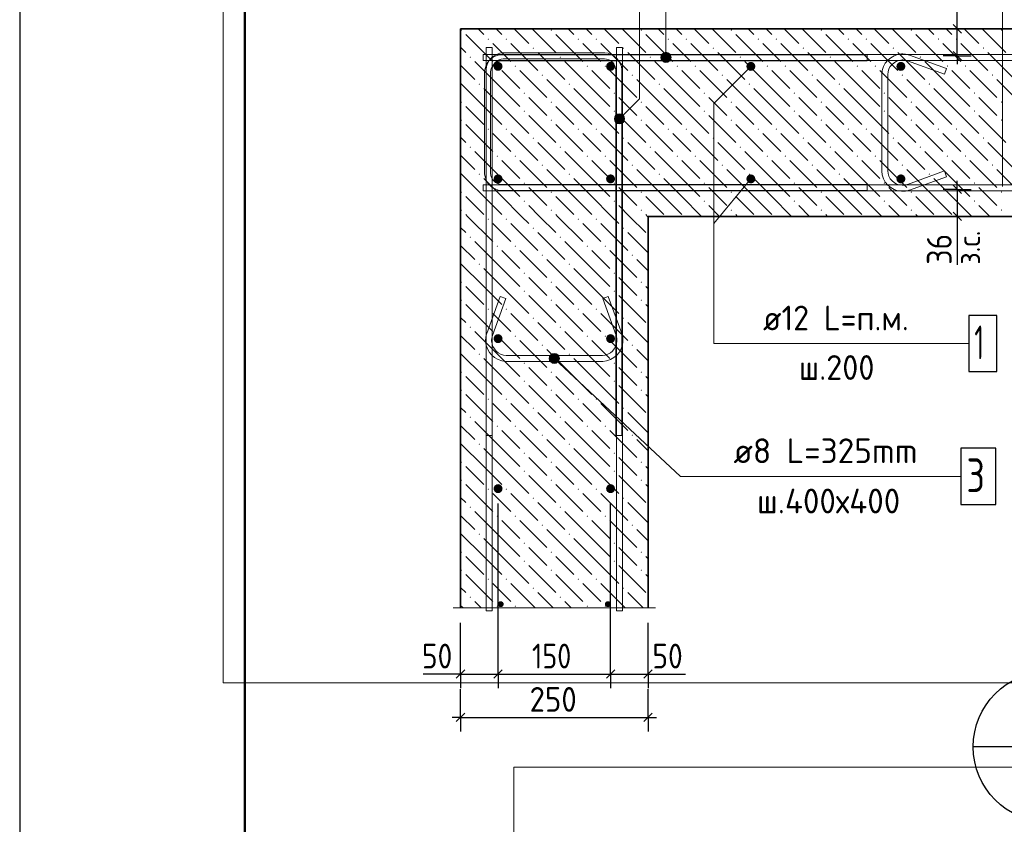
# Model space of a CAD drawing. Header units: millimetres. Extents: x 0 to 50412, y 0 to 35640.
# Tile 6 of 19: x 0 to 10500, y 22452 to 31034. Entities that reach past the tile are written whole.
import ezdxf

# ---------------------------------------------------------------- set-up
doc = ezdxf.new("R2010")
doc.units = ezdxf.units.MM
doc.linetypes.add('______2', pattern=[324, 240, -84])
for name, color, linetype, lineweight in [('Standard', 7, 'Continuous', 25), ('ЖБ Стена верхний уровень', 7, 'Continuous', 35), ('Позиционная метка линия выноска', 7, 'Continuous', 13), ('Текст_ общее', 7, 'Continuous', 25)]:
    doc.layers.add(name, color=color, linetype=linetype, lineweight=lineweight)
doc.layers.add('Размерная выноска', color=7, linetype='Continuous')
for name, color, linetype, true_color in [('Стена обрамление П-обр.', 7, 'Continuous', 0xa0a0a0), ('Стена фоновая арматура У1', 7, '______2', 0xa0a0a0), ('Стена фоновая арматура Х1', 7, '______2', 0xa0a0a0), ('Стена фоновая затяжка С-обр.', 7, '______2', 0xa0a0a0)]:
    doc.layers.add(name, color=color, linetype=linetype, true_color=true_color)
doc.styles.add('ISOCPEUR', font='txt')

msp = doc.modelspace()

# ---------------------------------------------------------------- hatches: boundary and pattern name
at = {"layer": 'ЖБ Стена верхний уровень', "linetype": 'Continuous', "lineweight": 18, "transparency": 33554687}
for points in [[(4702, 30923), (4709, 30930), (4717, 30923), (4709, 30915)], [(5662, 30923), (5669, 30930), (5677, 30923), (5669, 30915)], [(6622, 30923), (6629, 30930), (6637, 30923), (6629, 30915)], [(7582, 30923), (7589, 30930), (7597, 30923), (7589, 30915)], [(8542, 30923), (8549, 30930), (8557, 30923), (8549, 30915)], [(9502, 30923), (9509, 30930), (9517, 30923), (9509, 30915)], [(10462, 30923), (10469, 30930), (10477, 30923), (10469, 30915)], [(4990, 30827), (4997, 30834), (5005, 30827), (4997, 30819)], [(5182, 30827), (5189, 30834), (5197, 30827), (5189, 30819)], [(5950, 30827), (5957, 30834), (5965, 30827), (5957, 30819)], [(6142, 30827), (6149, 30834), (6157, 30827), (6149, 30819)], [(6910, 30827), (6917, 30834), (6925, 30827), (6917, 30819)], [(7102, 30827), (7109, 30834), (7117, 30827), (7109, 30819)], [(7870, 30827), (7877, 30834), (7885, 30827), (7877, 30819)], [(8062, 30827), (8069, 30834), (8077, 30827), (8069, 30819)], [(8830, 30827), (8837, 30834), (8845, 30827), (8837, 30819)], [(9022, 30827), (9029, 30834), (9037, 30827), (9029, 30819)], [(9790, 30827), (9797, 30834), (9805, 30827), (9797, 30819)], [(9982, 30827), (9989, 30834), (9997, 30827), (9989, 30819)], [(5470, 30731), (5477, 30738), (5485, 30731), (5477, 30723)], [(6430, 30731), (6437, 30738), (6445, 30731), (6437, 30723)], [(7390, 30731), (7397, 30738), (7405, 30731), (7397, 30723)], [(8350, 30731), (8357, 30738), (8365, 30731), (8357, 30723)], [(9310, 30731), (9317, 30738), (9325, 30731), (9317, 30723)], [(10270, 30731), (10277, 30738), (10285, 30731), (10277, 30723)], [(4798, 30635), (4805, 30642), (4813, 30635), (4805, 30627)], [(5758, 30635), (5765, 30642), (5773, 30635), (5765, 30627)], [(6718, 30635), (6725, 30642), (6733, 30635), (6725, 30627)], [(7678, 30635), (7685, 30642), (7693, 30635), (7685, 30627)], [(8638, 30635), (8645, 30642), (8653, 30635), (8645, 30627)], [(9598, 30635), (9605, 30642), (9613, 30635), (9605, 30627)], [(5086, 30539), (5093, 30546), (5101, 30539), (5093, 30531)], [(5278, 30539), (5285, 30546), (5293, 30539), (5285, 30531)], [(5566, 30443), (5573, 30450), (5581, 30443), (5573, 30435)], [(6046, 30539), (6053, 30546), (6061, 30539), (6053, 30531)], [(6238, 30539), (6245, 30546), (6253, 30539), (6245, 30531)], [(6526, 30443), (6533, 30450), (6541, 30443), (6533, 30435)], [(7006, 30539), (7013, 30546), (7021, 30539), (7013, 30531)], [(7198, 30539), (7205, 30546), (7213, 30539), (7205, 30531)], [(7486, 30443), (7493, 30450), (7501, 30443), (7493, 30435)], [(7966, 30539), (7973, 30546), (7981, 30539), (7973, 30531)], [(8158, 30539), (8165, 30546), (8173, 30539), (8165, 30531)], [(8446, 30443), (8453, 30450), (8461, 30443), (8453, 30435)], [(8926, 30539), (8933, 30546), (8941, 30539), (8933, 30531)], [(9118, 30539), (9125, 30546), (9133, 30539), (9125, 30531)], [(9406, 30443), (9413, 30450), (9421, 30443), (9413, 30435)], [(9886, 30539), (9893, 30546), (9901, 30539), (9893, 30531)], [(10078, 30539), (10085, 30546), (10093, 30539), (10085, 30531)], [(10366, 30443), (10373, 30450), (10381, 30443), (10373, 30435)], [(4894, 30347), (4901, 30354), (4909, 30347), (4901, 30339)], [(5854, 30347), (5861, 30354), (5869, 30347), (5861, 30339)], [(6814, 30347), (6821, 30354), (6829, 30347), (6821, 30339)], [(7774, 30347), (7781, 30354), (7789, 30347), (7781, 30339)], [(8734, 30347), (8741, 30354), (8749, 30347), (8741, 30339)], [(9694, 30347), (9701, 30354), (9709, 30347), (9701, 30339)], [(5374, 30251), (5381, 30258), (5389, 30251), (5381, 30243)], [(6334, 30251), (6341, 30258), (6349, 30251), (6341, 30243)], [(7294, 30251), (7301, 30258), (7309, 30251), (7301, 30243)], [(8254, 30251), (8261, 30258), (8269, 30251), (8261, 30243)], [(9214, 30251), (9221, 30258), (9229, 30251), (9221, 30243)], [(10174, 30251), (10181, 30258), (10189, 30251), (10181, 30243)], [(4702, 30155), (4709, 30162), (4717, 30155), (4709, 30147)], [(5662, 30155), (5669, 30162), (5677, 30155), (5669, 30147)], [(6622, 30155), (6629, 30162), (6637, 30155), (6629, 30147)], [(7582, 30155), (7589, 30162), (7597, 30155), (7589, 30147)], [(8542, 30155), (8549, 30162), (8557, 30155), (8549, 30147)], [(9502, 30155), (9509, 30162), (9517, 30155), (9509, 30147)], [(10462, 30155), (10469, 30162), (10477, 30155), (10469, 30147)], [(5374, 30059), (5381, 30066), (5389, 30059), (5381, 30051)], [(6334, 30059), (6341, 30066), (6349, 30059), (6341, 30051)], [(7294, 30059), (7301, 30066), (7309, 30059), (7301, 30051)], [(8254, 30059), (8261, 30066), (8269, 30059), (8261, 30051)], [(9214, 30059), (9221, 30066), (9229, 30059), (9221, 30051)], [(10174, 30059), (10181, 30066), (10189, 30059), (10181, 30051)], [(4702, 29963), (4709, 29970), (4717, 29963), (4709, 29955)], [(5662, 29963), (5669, 29970), (5677, 29963), (5669, 29955)], [(6622, 29963), (6629, 29970), (6637, 29963), (6629, 29955)], [(7582, 29963), (7589, 29970), (7597, 29963), (7589, 29955)], [(8542, 29963), (8549, 29970), (8557, 29963), (8549, 29955)], [(9502, 29963), (9509, 29970), (9517, 29963), (9509, 29955)], [(10462, 29963), (10469, 29970), (10477, 29963), (10469, 29955)], [(4990, 29867), (4997, 29874), (5005, 29867), (4997, 29859)], [(5182, 29867), (5189, 29874), (5197, 29867), (5189, 29859)], [(5950, 29867), (5957, 29874), (5965, 29867), (5957, 29859)], [(6142, 29867), (6149, 29874), (6157, 29867), (6149, 29859)], [(6910, 29867), (6917, 29874), (6925, 29867), (6917, 29859)], [(7102, 29867), (7109, 29874), (7117, 29867), (7109, 29859)], [(7870, 29867), (7877, 29874), (7885, 29867), (7877, 29859)], [(8062, 29867), (8069, 29874), (8077, 29867), (8069, 29859)], [(8830, 29867), (8837, 29874), (8845, 29867), (8837, 29859)], [(9022, 29867), (9029, 29874), (9037, 29867), (9029, 29859)], [(9790, 29867), (9797, 29874), (9805, 29867), (9797, 29859)], [(9982, 29867), (9989, 29874), (9997, 29867), (9989, 29859)], [(5470, 29771), (5477, 29778), (5485, 29771), (5477, 29763)], [(6430, 29771), (6437, 29778), (6445, 29771), (6437, 29763)], [(7390, 29771), (7397, 29778), (7405, 29771), (7397, 29763)], [(8350, 29771), (8357, 29778), (8365, 29771), (8357, 29763)], [(9310, 29771), (9317, 29778), (9325, 29771), (9317, 29763)], [(10270, 29771), (10277, 29778), (10285, 29771), (10277, 29763)], [(4798, 29675), (4805, 29682), (4813, 29675), (4805, 29667)], [(5758, 29675), (5765, 29682), (5773, 29675), (5765, 29667)], [(6718, 29675), (6725, 29682), (6733, 29675), (6725, 29667)], [(7678, 29675), (7685, 29682), (7693, 29675), (7685, 29667)], [(8638, 29675), (8645, 29682), (8653, 29675), (8645, 29667)], [(9598, 29675), (9605, 29682), (9613, 29675), (9605, 29667)], [(5086, 29579), (5093, 29586), (5101, 29579), (5093, 29571)], [(5278, 29579), (5285, 29586), (5293, 29579), (5285, 29571)], [(6046, 29579), (6053, 29586), (6061, 29579), (6053, 29571)], [(6238, 29579), (6245, 29586), (6253, 29579), (6245, 29571)], [(7006, 29579), (7013, 29586), (7021, 29579), (7013, 29571)], [(7198, 29579), (7205, 29586), (7213, 29579), (7205, 29571)], [(7966, 29579), (7973, 29586), (7981, 29579), (7973, 29571)], [(8158, 29579), (8165, 29586), (8173, 29579), (8165, 29571)], [(8926, 29579), (8933, 29586), (8941, 29579), (8933, 29571)], [(9118, 29579), (9125, 29586), (9133, 29579), (9125, 29571)], [(9886, 29579), (9893, 29586), (9901, 29579), (9893, 29571)], [(10078, 29579), (10085, 29586), (10093, 29579), (10085, 29571)], [(5566, 29483), (5573, 29490), (5581, 29483), (5573, 29475)], [(6526, 29483), (6533, 29490), (6541, 29483), (6533, 29475)], [(7486, 29483), (7493, 29490), (7501, 29483), (7493, 29475)], [(8446, 29483), (8453, 29490), (8461, 29483), (8453, 29475)], [(9406, 29483), (9413, 29490), (9421, 29483), (9413, 29475)], [(10366, 29483), (10373, 29490), (10381, 29483), (10373, 29475)], [(4894, 29387), (4901, 29394), (4909, 29387), (4901, 29379)], [(5374, 29291), (5381, 29298), (5389, 29291), (5381, 29283)], [(5854, 29387), (5861, 29394), (5869, 29387), (5861, 29379)], [(6334, 29291), (6341, 29298), (6349, 29291), (6341, 29283)], [(6814, 29387), (6821, 29394), (6829, 29387), (6821, 29379)], [(7294, 29291), (7301, 29298), (7309, 29291), (7301, 29283)], [(7774, 29387), (7781, 29394), (7789, 29387), (7781, 29379)], [(8254, 29291), (8261, 29298), (8269, 29291), (8261, 29283)], [(8734, 29387), (8741, 29394), (8749, 29387), (8741, 29379)], [(9214, 29291), (9221, 29298), (9229, 29291), (9221, 29283)], [(9694, 29387), (9701, 29394), (9709, 29387), (9701, 29379)], [(10174, 29291), (10181, 29298), (10189, 29291), (10181, 29283)], [(4702, 29195), (4709, 29202), (4717, 29195), (4709, 29187)], [(5662, 29195), (5669, 29202), (5677, 29195), (5669, 29187)], [(6622, 29195), (6629, 29202), (6637, 29195), (6629, 29187)], [(7582, 29195), (7589, 29202), (7597, 29195), (7589, 29187)], [(8542, 29195), (8549, 29202), (8557, 29195), (8549, 29187)], [(9502, 29195), (9509, 29202), (9517, 29195), (9509, 29187)], [(10462, 29195), (10469, 29202), (10477, 29195), (10469, 29187)], [(5374, 29099), (5381, 29106), (5389, 29099), (5381, 29091)], [(6334, 29099), (6341, 29106), (6349, 29099), (6341, 29091)], [(7294, 29099), (7301, 29106), (7309, 29099), (7301, 29091)], [(8254, 29099), (8261, 29106), (8269, 29099), (8261, 29091)], [(9214, 29099), (9221, 29106), (9229, 29099), (9221, 29091)], [(10174, 29099), (10181, 29106), (10189, 29099), (10181, 29091)], [(4702, 29003), (4709, 29010), (4717, 29003), (4709, 28995)], [(5662, 29003), (5669, 29010), (5677, 29003), (5669, 28995)], [(6622, 29003), (6629, 29010), (6637, 29003), (6629, 28995)], [(7582, 29003), (7589, 29010), (7597, 29003), (7589, 28995)], [(8542, 29003), (8549, 29010), (8557, 29003), (8549, 28995)], [(9502, 29003), (9509, 29010), (9517, 29003), (9509, 28995)], [(10462, 29003), (10469, 29010), (10477, 29003), (10469, 28995)], [(4990, 28907), (4997, 28914), (5005, 28907), (4997, 28899)], [(5182, 28907), (5189, 28914), (5197, 28907), (5189, 28899)], [(5950, 28907), (5957, 28914), (5965, 28907), (5957, 28899)], [(6142, 28907), (6149, 28914), (6157, 28907), (6149, 28899)], [(5470, 28811), (5477, 28818), (5485, 28811), (5477, 28803)], [(6430, 28811), (6437, 28818), (6445, 28811), (6437, 28803)], [(4798, 28715), (4805, 28722), (4813, 28715), (4805, 28707)], [(5758, 28715), (5765, 28722), (5773, 28715), (5765, 28707)], [(5086, 28619), (5093, 28626), (5101, 28619), (5093, 28611)], [(5278, 28619), (5285, 28626), (5293, 28619), (5285, 28611)], [(6046, 28619), (6053, 28626), (6061, 28619), (6053, 28611)], [(6238, 28619), (6245, 28626), (6253, 28619), (6245, 28611)], [(5566, 28523), (5573, 28530), (5581, 28523), (5573, 28515)], [(6526, 28523), (6533, 28530), (6541, 28523), (6533, 28515)], [(4894, 28427), (4901, 28434), (4909, 28427), (4901, 28419)], [(5854, 28427), (5861, 28434), (5869, 28427), (5861, 28419)], [(5374, 28331), (5381, 28338), (5389, 28331), (5381, 28323)], [(6334, 28331), (6341, 28338), (6349, 28331), (6341, 28323)], [(4702, 28235), (4709, 28242), (4717, 28235), (4709, 28227)], [(5374, 28139), (5381, 28146), (5389, 28139), (5381, 28131)], [(5662, 28235), (5669, 28242), (5677, 28235), (5669, 28227)], [(6334, 28139), (6341, 28146), (6349, 28139), (6341, 28131)], [(6622, 28235), (6629, 28242), (6637, 28235), (6629, 28227)], [(4702, 28043), (4709, 28050), (4717, 28043), (4709, 28035)], [(5662, 28043), (5669, 28050), (5677, 28043), (5669, 28035)], [(6622, 28043), (6629, 28050), (6637, 28043), (6629, 28035)], [(4990, 27947), (4997, 27954), (5005, 27947), (4997, 27939)], [(5182, 27947), (5189, 27954), (5197, 27947), (5189, 27939)], [(5950, 27947), (5957, 27954), (5965, 27947), (5957, 27939)], [(6142, 27947), (6149, 27954), (6157, 27947), (6149, 27939)], [(5470, 27851), (5477, 27858), (5485, 27851), (5477, 27843)], [(6430, 27851), (6437, 27858), (6445, 27851), (6437, 27843)], [(4798, 27755), (4805, 27762), (4813, 27755), (4805, 27747)], [(5758, 27755), (5765, 27762), (5773, 27755), (5765, 27747)], [(5086, 27659), (5093, 27666), (5101, 27659), (5093, 27651)], [(5278, 27659), (5285, 27666), (5293, 27659), (5285, 27651)], [(6046, 27659), (6053, 27666), (6061, 27659), (6053, 27651)], [(6238, 27659), (6245, 27666), (6253, 27659), (6245, 27651)], [(5566, 27563), (5573, 27570), (5581, 27563), (5573, 27555)], [(6526, 27563), (6533, 27570), (6541, 27563), (6533, 27555)], [(4894, 27467), (4901, 27474), (4909, 27467), (4901, 27459)], [(5854, 27467), (5861, 27474), (5869, 27467), (5861, 27459)], [(5374, 27371), (5381, 27378), (5389, 27371), (5381, 27363)], [(6334, 27371), (6341, 27378), (6349, 27371), (6341, 27363)], [(4702, 27275), (4709, 27282), (4717, 27275), (4709, 27267)], [(5662, 27275), (5669, 27282), (5677, 27275), (5669, 27267)], [(6622, 27275), (6629, 27282), (6637, 27275), (6629, 27267)], [(4702, 27083), (4709, 27090), (4717, 27083), (4709, 27075)], [(5374, 27179), (5381, 27186), (5389, 27179), (5381, 27171)], [(5662, 27083), (5669, 27090), (5677, 27083), (5669, 27075)], [(6334, 27179), (6341, 27186), (6349, 27179), (6341, 27171)], [(6622, 27083), (6629, 27090), (6637, 27083), (6629, 27075)], [(4990, 26987), (4997, 26994), (5005, 26987), (4997, 26979)], [(5182, 26987), (5189, 26994), (5197, 26987), (5189, 26979)], [(5950, 26987), (5957, 26994), (5965, 26987), (5957, 26979)], [(6142, 26987), (6149, 26994), (6157, 26987), (6149, 26979)], [(5470, 26891), (5477, 26898), (5485, 26891), (5477, 26883)], [(6430, 26891), (6437, 26898), (6445, 26891), (6437, 26883)], [(4798, 26795), (4805, 26802), (4813, 26795), (4805, 26787)], [(5758, 26795), (5765, 26802), (5773, 26795), (5765, 26787)], [(5086, 26699), (5093, 26706), (5101, 26699), (5093, 26691)], [(5278, 26699), (5285, 26706), (5293, 26699), (5285, 26691)], [(6046, 26699), (6053, 26706), (6061, 26699), (6053, 26691)], [(6238, 26699), (6245, 26706), (6253, 26699), (6245, 26691)], [(5566, 26603), (5573, 26610), (5581, 26603), (5573, 26595)], [(6526, 26603), (6533, 26610), (6541, 26603), (6533, 26595)], [(4894, 26507), (4901, 26514), (4909, 26507), (4901, 26499)], [(5854, 26507), (5861, 26514), (5869, 26507), (5861, 26499)], [(5374, 26411), (5381, 26418), (5389, 26411), (5381, 26403)], [(6334, 26411), (6341, 26418), (6349, 26411), (6341, 26403)], [(4702, 26315), (4709, 26322), (4717, 26315), (4709, 26307)], [(5662, 26315), (5669, 26322), (5677, 26315), (5669, 26307)], [(6622, 26315), (6629, 26322), (6637, 26315), (6629, 26307)], [(5374, 26219), (5381, 26226), (5389, 26219), (5381, 26211)], [(6334, 26219), (6341, 26226), (6349, 26219), (6341, 26211)], [(4702, 26123), (4709, 26130), (4717, 26123), (4709, 26115)], [(5662, 26123), (5669, 26130), (5677, 26123), (5669, 26115)], [(6622, 26123), (6629, 26130), (6637, 26123), (6629, 26115)], [(4990, 26027), (4997, 26034), (5005, 26027), (4997, 26019)], [(5182, 26027), (5189, 26034), (5197, 26027), (5189, 26019)], [(5470, 25931), (5477, 25938), (5485, 25931), (5477, 25923)], [(5950, 26027), (5957, 26034), (5965, 26027), (5957, 26019)], [(6142, 26027), (6149, 26034), (6157, 26027), (6149, 26019)], [(6430, 25931), (6437, 25938), (6445, 25931), (6437, 25923)], [(4798, 25835), (4805, 25842), (4813, 25835), (4805, 25827)], [(5758, 25835), (5765, 25842), (5773, 25835), (5765, 25827)], [(5086, 25739), (5093, 25746), (5101, 25739), (5093, 25731)], [(5278, 25739), (5285, 25746), (5293, 25739), (5285, 25731)], [(6046, 25739), (6053, 25746), (6061, 25739), (6053, 25731)], [(6238, 25739), (6245, 25746), (6253, 25739), (6245, 25731)], [(5566, 25643), (5573, 25650), (5581, 25643), (5573, 25635)], [(6526, 25643), (6533, 25650), (6541, 25643), (6533, 25635)], [(4894, 25547), (4901, 25554), (4909, 25547), (4901, 25539)], [(5854, 25547), (5861, 25554), (5869, 25547), (5861, 25539)], [(5374, 25451), (5381, 25458), (5389, 25451), (5381, 25443)], [(6334, 25451), (6341, 25458), (6349, 25451), (6341, 25443)], [(4702, 25355), (4709, 25362), (4717, 25355), (4709, 25347)], [(5662, 25355), (5669, 25362), (5677, 25355), (5669, 25347)], [(6622, 25355), (6629, 25362), (6637, 25355), (6629, 25347)], [(5374, 25259), (5381, 25266), (5389, 25259), (5381, 25251)], [(6334, 25259), (6341, 25266), (6349, 25259), (6341, 25251)], [(4702, 25163), (4709, 25170), (4717, 25163), (4709, 25155)], [(5662, 25163), (5669, 25170), (5677, 25163), (5669, 25155)], [(6622, 25163), (6629, 25170), (6637, 25163), (6629, 25155)], [(4990, 25067), (4997, 25074), (5005, 25067), (4997, 25059)], [(5182, 25067), (5189, 25074), (5197, 25067), (5189, 25059)], [(5950, 25067), (5957, 25074), (5965, 25067), (5957, 25059)], [(6142, 25067), (6149, 25074), (6157, 25067), (6149, 25059)], [(5470, 24971), (5477, 24978), (5485, 24971), (5477, 24963)], [(6430, 24971), (6437, 24978), (6445, 24971), (6437, 24963)], [(4798, 24875), (4805, 24882), (4813, 24875), (4805, 24867)], [(5086, 24779), (5093, 24786), (5101, 24779), (5093, 24771)], [(5278, 24779), (5285, 24786), (5293, 24779), (5285, 24771)], [(5758, 24875), (5765, 24882), (5773, 24875), (5765, 24867)], [(6046, 24779), (6053, 24786), (6061, 24779), (6053, 24771)], [(6238, 24779), (6245, 24786), (6253, 24779), (6245, 24771)]]:
    msp.add_hatch(color=7, dxfattribs=at).paths.add_polyline_path(points, flags=16)
at = {"layer": 'Позиционная метка линия выноска', "linetype": 'Continuous', "lineweight": 13, "transparency": 33554687}
for points in [[(6919, 30678), (6865, 30678), (6846, 30659)], [(6919, 30678), (6846, 30659), (6938, 30659)], [(6865, 30678), (6919, 30678), (6892, 30686)], [(6938, 30659), (6846, 30659), (6838, 30632)], [(6938, 30659), (6838, 30632), (6946, 30632)], [(6946, 30632), (6838, 30632), (6846, 30605)], [(6946, 30632), (6846, 30605), (6938, 30605)], [(6938, 30605), (6846, 30605), (6865, 30585)], [(6938, 30605), (6865, 30585), (6919, 30585)], [(6919, 30585), (6865, 30585), (6892, 30578)], [(6435, 29938), (6359, 30015), (6345, 29990)], [(6435, 29938), (6345, 29990), (6411, 29925)], [(6411, 29925), (6345, 29990), (6345, 29963)], [(6411, 29925), (6345, 29963), (6383, 29925)], [(6383, 29925), (6345, 29963), (6359, 29938)], [(6449, 29963), (6383, 30029), (6359, 30015)], [(6449, 29963), (6359, 30015), (6435, 29938)], [(6449, 29990), (6411, 30029), (6383, 30029)], [(6449, 29990), (6383, 30029), (6449, 29963)], [(6411, 30029), (6449, 29990), (6435, 30015)], [(5650, 27405), (5685, 27472), (5649, 27433)], [(5649, 27433), (5685, 27472), (5661, 27458)], [(5664, 27381), (5713, 27473), (5650, 27405)], [(5650, 27405), (5713, 27473), (5685, 27472)], [(5664, 27381), (5738, 27460), (5713, 27473)], [(5689, 27369), (5738, 27460), (5664, 27381)], [(5689, 27369), (5752, 27436), (5738, 27460)], [(5716, 27369), (5752, 27436), (5689, 27369)], [(5716, 27369), (5753, 27409), (5752, 27436)], [(5753, 27409), (5716, 27369), (5740, 27384)]]:
    msp.add_hatch(color=7, dxfattribs=at).paths.add_polyline_path(points)
at = {"layer": 'Стена фоновая арматура Х1', "linetype": 'Continuous', "lineweight": 18, "transparency": 33554687}
for points in [[(5149, 30536), (5145, 30554), (5135, 30570), (5119, 30580), (5101, 30584), (5083, 30580), (5067, 30570), (5057, 30554), (5053, 30536), (5057, 30517), (5067, 30502), (5083, 30491), (5101, 30488), (5119, 30491), (5135, 30502), (5145, 30517)], [(6349, 30536), (6345, 30554), (6335, 30570), (6319, 30580), (6301, 30584), (6283, 30580), (6267, 30570), (6257, 30554), (6253, 30536), (6257, 30517), (6267, 30502), (6283, 30491), (6301, 30488), (6319, 30491), (6335, 30502), (6345, 30517)], [(7845, 30536), (7841, 30554), (7831, 30570), (7815, 30580), (7797, 30584), (7779, 30580), (7763, 30570), (7753, 30554), (7749, 30536), (7753, 30517), (7763, 30502), (7779, 30491), (7797, 30488), (7815, 30491), (7831, 30502), (7841, 30517)], [(9445, 30536), (9441, 30554), (9431, 30570), (9415, 30580), (9397, 30584), (9379, 30580), (9363, 30570), (9353, 30554), (9349, 30536), (9353, 30517), (9363, 30502), (9379, 30491), (9397, 30488), (9415, 30491), (9431, 30502), (9441, 30517)], [(5149, 29336), (5145, 29354), (5135, 29370), (5119, 29380), (5101, 29384), (5083, 29380), (5067, 29370), (5057, 29354), (5053, 29336), (5057, 29317), (5067, 29302), (5083, 29291), (5101, 29288), (5119, 29291), (5135, 29302), (5145, 29317)], [(6349, 29336), (6345, 29354), (6335, 29370), (6319, 29380), (6301, 29384), (6283, 29380), (6267, 29370), (6257, 29354), (6253, 29336), (6257, 29317), (6267, 29302), (6283, 29291), (6301, 29288), (6319, 29291), (6335, 29302), (6345, 29317)], [(7845, 29336), (7841, 29354), (7831, 29370), (7815, 29380), (7797, 29384), (7779, 29380), (7763, 29370), (7753, 29354), (7749, 29336), (7753, 29317), (7763, 29302), (7779, 29291), (7797, 29288), (7815, 29291), (7831, 29302), (7841, 29317)], [(9445, 29336), (9441, 29354), (9431, 29370), (9415, 29380), (9397, 29384), (9379, 29380), (9363, 29370), (9353, 29354), (9349, 29336), (9353, 29317), (9363, 29302), (9379, 29291), (9397, 29288), (9415, 29291), (9431, 29302), (9441, 29317)], [(5149, 27632), (5145, 27650), (5135, 27666), (5119, 27676), (5101, 27680), (5083, 27676), (5067, 27666), (5057, 27650), (5053, 27632), (5057, 27613), (5067, 27598), (5083, 27587), (5101, 27584), (5119, 27587), (5135, 27598), (5145, 27613)], [(6349, 27632), (6345, 27650), (6335, 27666), (6319, 27676), (6301, 27680), (6283, 27676), (6267, 27666), (6257, 27650), (6253, 27632), (6257, 27613), (6267, 27598), (6283, 27587), (6301, 27584), (6319, 27587), (6335, 27598), (6345, 27613)], [(5149, 26032), (5145, 26050), (5135, 26066), (5119, 26076), (5101, 26080), (5083, 26076), (5067, 26066), (5057, 26050), (5053, 26032), (5057, 26013), (5067, 25998), (5083, 25987), (5101, 25984), (5119, 25987), (5135, 25998), (5145, 26013)], [(6349, 26032), (6345, 26050), (6335, 26066), (6319, 26076), (6301, 26080), (6283, 26076), (6267, 26066), (6257, 26050), (6253, 26032), (6257, 26013), (6267, 25998), (6283, 25987), (6301, 25984), (6319, 25987), (6335, 25998), (6345, 26013)]]:
    msp.add_hatch(color=7, dxfattribs=at).paths.add_polyline_path(points)
at = {"layer": 'Стена фоновая затяжка С-обр.', "linetype": 'Continuous', "lineweight": 13, "transparency": 33554687}
for points in [[(5161, 24800), (5159, 24812), (5152, 24822), (5142, 24829), (5129, 24832), (5117, 24829), (5107, 24822), (5100, 24812), (5097, 24800), (5100, 24787), (5107, 24777), (5117, 24770), (5129, 24768), (5142, 24770), (5152, 24777), (5159, 24787)], [(6305, 24800), (6302, 24812), (6295, 24822), (6285, 24829), (6273, 24832), (6260, 24829), (6250, 24822), (6243, 24812), (6241, 24800), (6243, 24787), (6250, 24777), (6260, 24770), (6273, 24768), (6285, 24770), (6295, 24777), (6302, 24787)]]:
    msp.add_hatch(color=7, dxfattribs=at).paths.add_polyline_path(points)

# ---------------------------------------------------------------- linework, layer by layer
at = {"layer": 'Standard', "color": 7, "linetype": 'Continuous', "lineweight": 25, "transparency": 33554687}
for p, q in [((2400, 35040), (2400, 1270)), ((10043, 30891), (9953, 30981)), ((10043, 30603), (9953, 30693)), ((9953, 29269), (10043, 29179)), ((9953, 28981), (10043, 28891)), ((4656, 24009), (4746, 24099)), ((5056, 24009), (5146, 24099)), ((6256, 24009), (6346, 24099)), ((6656, 24009), (6746, 24099)), ((4656, 23547), (4746, 23637)), ((6656, 23547), (6746, 23637))]:
    msp.add_line(p, q, dxfattribs=at)
at = {"layer": 'Standard', "color": 7, "linetype": 'Continuous', "lineweight": -3, "transparency": 33554687}
for p, q in [((9998, 30936), (9998, 31026)), ((9998, 30936), (9848, 30936)), ((9998, 30936), (10148, 30936)), ((9998, 30648), (9998, 30936)), ((9998, 30648), (9848, 30648)), ((9998, 30648), (10148, 30648)), ((9998, 30648), (9998, 30558)), ((9998, 29224), (9998, 29314)), ((9998, 29224), (9848, 29224)), ((9998, 29224), (10148, 29224)), ((9998, 29224), (9998, 28936)), ((9998, 28936), (9848, 28936)), ((9998, 28936), (10148, 28936)), ((9998, 28936), (9998, 28846)), ((4701, 24054), (4701, 24204)), ((5101, 24054), (5101, 24204)), ((6301, 24054), (6301, 24204)), ((6701, 24054), (6701, 24204)), ((4701, 24054), (4611, 24054)), ((4701, 24054), (4701, 23904)), ((4701, 24054), (5101, 24054)), ((5101, 24054), (5101, 23904)), ((5101, 24054), (6301, 24054)), ((6301, 24054), (6301, 23904)), ((6301, 24054), (6701, 24054)), ((6701, 24054), (6701, 23904)), ((6701, 24054), (6791, 24054)), ((4701, 23592), (4701, 23894)), ((6701, 23592), (6701, 23894)), ((4701, 23592), (4701, 23742)), ((6701, 23592), (6701, 23742)), ((4701, 23592), (4611, 23592)), ((4701, 23592), (4701, 23442)), ((4701, 23592), (6701, 23592)), ((6701, 23592), (6701, 23442)), ((6701, 23592), (6791, 23592))]:
    msp.add_line(p, q, dxfattribs=at)
at = {"layer": 'Standard', "color": 7, "linetype": 'Continuous', "lineweight": 25, "transparency": 33554687}
msp.add_lwpolyline([(0, 0), (50400, 0), (50400, 35640), (0, 35640), (0, 0)], close=True, dxfattribs=at)
at = {"layer": 'Standard', "color": 7, "linetype": 'Continuous', "lineweight": 50, "transparency": 33554687}
msp.add_lwpolyline([(2400, 35040), (49800, 35040), (49800, 600), (2400, 600), (2400, 35040)], close=True, dxfattribs=at)
at = {"layer": 'Standard', "color": 254, "linetype": 'Continuous', "lineweight": 18, "true_color": 0xc4c4ff, "transparency": 33554687}
for points in [[(2169, 23960), (12896, 23960), (12896, 33291), (2169, 33291), (2169, 23960)], [(5268, 11394), (15995, 11394), (15995, 23061), (5268, 23061), (5268, 11394)]]:
    msp.add_lwpolyline(points, dxfattribs=at)
at = {"layer": 'Standard', "color": 7, "linetype": 'Continuous', "lineweight": -3, "transparency": 33554687}
for points in [[(5101, 24054), (5101, 24074), (5101, 24074), (5101, 24074), (5101, 24074), (5101, 25082), (5101, 25082), (5101, 25872)], [(6301, 24054), (6301, 24074), (6301, 24074), (6301, 25872)], [(4701, 24054), (4701, 24074), (4701, 24074), (4701, 24074), (4701, 24074), (4701, 24600)], [(6701, 24054), (6701, 24074), (6701, 24074), (6701, 24600)]]:
    msp.add_lwpolyline(points, dxfattribs=at)
at = {"layer": 'ЖБ Стена верхний уровень', "color": 7, "linetype": 'Continuous', "lineweight": 35, "transparency": 33554687}
for p, q in [((4701, 30936), (4701, 28936)), ((12096, 30936), (4701, 30936)), ((4701, 28936), (4701, 24760)), ((6701, 24760), (6701, 28936)), ((6701, 28936), (12096, 28936))]:
    msp.add_line(p, q, dxfattribs=at)
at = {"layer": 'ЖБ Стена верхний уровень', "color": 9, "linetype": 'Continuous', "lineweight": 18, "true_color": 0xc7c7c7, "transparency": 33554687}
for p, q in [((4757, 30875), (5045, 30587)), ((4888, 30936), (4949, 30875)), ((5080, 30936), (5141, 30875)), ((5272, 30936), (5429, 30779)), ((5464, 30936), (5717, 30683)), ((5717, 30875), (6005, 30587)), ((5848, 30936), (5909, 30875)), ((6040, 30936), (6101, 30875)), ((6232, 30936), (6389, 30779)), ((6424, 30936), (6677, 30683)), ((6677, 30875), (6965, 30587)), ((6808, 30936), (6869, 30875)), ((7000, 30936), (7061, 30875)), ((7192, 30936), (7349, 30779)), ((7384, 30936), (7637, 30683)), ((7637, 30875), (7925, 30587)), ((7768, 30936), (7829, 30875)), ((7960, 30936), (8021, 30875)), ((8152, 30936), (8309, 30779)), ((8344, 30936), (8597, 30683)), ((8597, 30875), (8885, 30587)), ((8728, 30936), (8789, 30875)), ((8920, 30936), (8981, 30875)), ((9112, 30936), (9269, 30779)), ((9304, 30936), (9557, 30683)), ((9557, 30875), (9845, 30587)), ((9688, 30936), (9749, 30875)), ((9880, 30936), (9941, 30875)), ((10072, 30936), (10229, 30779)), ((10264, 30936), (10517, 30683)), ((5141, 30683), (5045, 30779)), ((5237, 30779), (5525, 30491)), ((6101, 30683), (6005, 30779)), ((6197, 30779), (6485, 30491)), ((7061, 30683), (6965, 30779)), ((7157, 30779), (7445, 30491)), ((8021, 30683), (7925, 30779)), ((8117, 30779), (8405, 30491)), ((8981, 30683), (8885, 30779)), ((9077, 30779), (9365, 30491)), ((9941, 30683), (9845, 30779)), ((10037, 30779), (10325, 30491)), ((4701, 30739), (4757, 30683)), ((5237, 30587), (5141, 30683)), ((5525, 30683), (5813, 30395)), ((6197, 30587), (6101, 30683)), ((6485, 30683), (6773, 30395)), ((7157, 30587), (7061, 30683)), ((7445, 30683), (7733, 30395)), ((8117, 30587), (8021, 30683)), ((8405, 30683), (8693, 30395)), ((9077, 30587), (8981, 30683)), ((9365, 30683), (9653, 30395)), ((10037, 30587), (9941, 30683)), ((10325, 30683), (10613, 30395)), ((5141, 30299), (4853, 30587)), ((6101, 30299), (5813, 30587)), ((7061, 30299), (6773, 30587)), ((8021, 30299), (7733, 30587)), ((8981, 30299), (8693, 30587)), ((9941, 30299), (9653, 30587)), ((4701, 30547), (4853, 30395)), ((5141, 30491), (5333, 30299)), ((5333, 30491), (5621, 30203)), ((6101, 30491), (6293, 30299)), ((6293, 30491), (6581, 30203)), ((7061, 30491), (7253, 30299)), ((7253, 30491), (7541, 30203)), ((8021, 30491), (8213, 30299)), ((8213, 30491), (8501, 30203)), ((8981, 30491), (9173, 30299)), ((9173, 30491), (9461, 30203)), ((9941, 30491), (10133, 30299)), ((10133, 30491), (10421, 30203)), ((4949, 30107), (4701, 30355)), ((5909, 30107), (5621, 30395)), ((6869, 30107), (6581, 30395)), ((7829, 30107), (7541, 30395)), ((8789, 30107), (8501, 30395)), ((9749, 30107), (9461, 30395)), ((10709, 30107), (10421, 30395)), ((4949, 30299), (5141, 30107)), ((5141, 30299), (5333, 30107)), ((5909, 30299), (6101, 30107)), ((6101, 30299), (6293, 30107)), ((6869, 30299), (7061, 30107)), ((7061, 30299), (7253, 30107)), ((7829, 30299), (8021, 30107)), ((8021, 30299), (8213, 30107)), ((8789, 30299), (8981, 30107)), ((8981, 30299), (9173, 30107)), ((9749, 30299), (9941, 30107)), ((9941, 30299), (10133, 30107)), ((5525, 30107), (5429, 30203)), ((6485, 30107), (6389, 30203)), ((7445, 30107), (7349, 30203)), ((8405, 30107), (8309, 30203)), ((9365, 30107), (9269, 30203)), ((10325, 30107), (10229, 30203)), ((4757, 30107), (4949, 29915)), ((4949, 30107), (5141, 29915)), ((5141, 30107), (5429, 29819)), ((5621, 30011), (5525, 30107)), ((5717, 30107), (5909, 29915)), ((5909, 30107), (6101, 29915)), ((6101, 30107), (6389, 29819)), ((6581, 30011), (6485, 30107)), ((6677, 30107), (6869, 29915)), ((6869, 30107), (7061, 29915)), ((7061, 30107), (7349, 29819)), ((7541, 30011), (7445, 30107)), ((7637, 30107), (7829, 29915)), ((7829, 30107), (8021, 29915)), ((8021, 30107), (8309, 29819)), ((8501, 30011), (8405, 30107)), ((8597, 30107), (8789, 29915)), ((8789, 30107), (8981, 29915)), ((8981, 30107), (9269, 29819)), ((9461, 30011), (9365, 30107)), ((9557, 30107), (9749, 29915)), ((9749, 30107), (9941, 29915)), ((9941, 30107), (10229, 29819)), ((10421, 30011), (10325, 30107)), ((5429, 30011), (5717, 29723)), ((6389, 30011), (6677, 29723)), ((7349, 30011), (7637, 29723)), ((8309, 30011), (8597, 29723)), ((9269, 30011), (9557, 29723)), ((10229, 30011), (10517, 29723)), ((4757, 29915), (5045, 29627)), ((5717, 29915), (6005, 29627)), ((6677, 29915), (6965, 29627)), ((7637, 29915), (7925, 29627)), ((8597, 29915), (8885, 29627)), ((9557, 29915), (9845, 29627)), ((4701, 29779), (4757, 29723)), ((5141, 29723), (5045, 29819)), ((5237, 29627), (5141, 29723)), ((5237, 29819), (5525, 29531)), ((5525, 29723), (5813, 29435)), ((6101, 29723), (6005, 29819)), ((6197, 29627), (6101, 29723)), ((6197, 29819), (6485, 29531)), ((6485, 29723), (6773, 29435)), ((7061, 29723), (6965, 29819)), ((7157, 29627), (7061, 29723)), ((7157, 29819), (7445, 29531)), ((7445, 29723), (7733, 29435)), ((8021, 29723), (7925, 29819)), ((8117, 29627), (8021, 29723)), ((8117, 29819), (8405, 29531)), ((8405, 29723), (8693, 29435)), ((8981, 29723), (8885, 29819)), ((9077, 29627), (8981, 29723)), ((9077, 29819), (9365, 29531)), ((9365, 29723), (9653, 29435)), ((9941, 29723), (9845, 29819)), ((10037, 29627), (9941, 29723)), ((10037, 29819), (10325, 29531)), ((10325, 29723), (10613, 29435)), ((5141, 29339), (4853, 29627)), ((6101, 29339), (5813, 29627)), ((7061, 29339), (6773, 29627)), ((8021, 29339), (7733, 29627)), ((8981, 29339), (8693, 29627)), ((9941, 29339), (9653, 29627)), ((4701, 29587), (4853, 29435)), ((5141, 29531), (5333, 29339)), ((5333, 29531), (5621, 29243)), ((6101, 29531), (6293, 29339)), ((6293, 29531), (6581, 29243)), ((7061, 29531), (7253, 29339)), ((7253, 29531), (7541, 29243)), ((8021, 29531), (8213, 29339)), ((8213, 29531), (8501, 29243)), ((8981, 29531), (9173, 29339)), ((9173, 29531), (9461, 29243)), ((9941, 29531), (10133, 29339)), ((10133, 29531), (10421, 29243)), ((5909, 29147), (5621, 29435)), ((6869, 29147), (6581, 29435)), ((7829, 29147), (7541, 29435)), ((8789, 29147), (8501, 29435)), ((9749, 29147), (9461, 29435)), ((10709, 29147), (10421, 29435)), ((4949, 29147), (4701, 29395)), ((4949, 29339), (5141, 29147)), ((5141, 29339), (5333, 29147)), ((5909, 29339), (6101, 29147)), ((6101, 29339), (6293, 29147)), ((6869, 29339), (7061, 29147)), ((7061, 29339), (7253, 29147)), ((7829, 29339), (8021, 29147)), ((8021, 29339), (8213, 29147)), ((8789, 29339), (8981, 29147)), ((8981, 29339), (9173, 29147)), ((9749, 29339), (9941, 29147)), ((9941, 29339), (10133, 29147)), ((5525, 29147), (5429, 29243)), ((6485, 29147), (6389, 29243)), ((7445, 29147), (7349, 29243)), ((8405, 29147), (8309, 29243)), ((9365, 29147), (9269, 29243)), ((10325, 29147), (10229, 29243)), ((4757, 29147), (4949, 28955)), ((4949, 29147), (5141, 28955)), ((5141, 29147), (5352, 28936)), ((5621, 29051), (5525, 29147)), ((5717, 29147), (5909, 28955)), ((5909, 29147), (6101, 28955)), ((6101, 29147), (6312, 28936)), ((6581, 29051), (6485, 29147)), ((6677, 29147), (6869, 28955)), ((6869, 29147), (7061, 28955)), ((7061, 29147), (7272, 28936)), ((7541, 29051), (7445, 29147)), ((7637, 29147), (7829, 28955)), ((7829, 29147), (8021, 28955)), ((8021, 29147), (8232, 28936)), ((8501, 29051), (8405, 29147)), ((8597, 29147), (8789, 28955)), ((8789, 29147), (8981, 28955)), ((8981, 29147), (9192, 28936)), ((9461, 29051), (9365, 29147)), ((9557, 29147), (9749, 28955)), ((9749, 29147), (9941, 28955)), ((9941, 29147), (10152, 28936)), ((10421, 29051), (10325, 29147)), ((5429, 29051), (5544, 28936)), ((6389, 29051), (6504, 28936)), ((7349, 29051), (7464, 28936)), ((8309, 29051), (8424, 28936)), ((9269, 29051), (9384, 28936)), ((10229, 29051), (10344, 28936)), ((4757, 28955), (4776, 28936)), ((4776, 28936), (5045, 28667)), ((5352, 28936), (5429, 28859)), ((5544, 28936), (5717, 28763)), ((5717, 28955), (5736, 28936)), ((5736, 28936), (6005, 28667)), ((6312, 28936), (6389, 28859)), ((6504, 28936), (6677, 28763)), ((6677, 28955), (6696, 28936)), ((6696, 28936), (6701, 28931)), ((7637, 28955), (7656, 28936)), ((8597, 28955), (8616, 28936)), ((9557, 28955), (9576, 28936)), ((4701, 28819), (4757, 28763)), ((5141, 28763), (5045, 28859)), ((5237, 28859), (5525, 28571)), ((6101, 28763), (6005, 28859)), ((6197, 28859), (6485, 28571)), ((5141, 28379), (4853, 28667)), ((5237, 28667), (5141, 28763)), ((5525, 28763), (5813, 28475)), ((6101, 28379), (5813, 28667)), ((6197, 28667), (6101, 28763)), ((6485, 28763), (6701, 28547)), ((4701, 28627), (4853, 28475)), ((5141, 28571), (5333, 28379)), ((5333, 28571), (5621, 28283)), ((6101, 28571), (6293, 28379)), ((6293, 28571), (6581, 28283)), ((5909, 28187), (5621, 28475)), ((6701, 28355), (6581, 28475)), ((4949, 28187), (4701, 28435)), ((4949, 28379), (5141, 28187)), ((5141, 28379), (5333, 28187)), ((5909, 28379), (6101, 28187)), ((6101, 28379), (6293, 28187)), ((5525, 28187), (5429, 28283)), ((6485, 28187), (6389, 28283)), ((4757, 28187), (4949, 27995)), ((4949, 28187), (5141, 27995)), ((5141, 28187), (5429, 27899)), ((5621, 28091), (5525, 28187)), ((5717, 28187), (5909, 27995)), ((5909, 28187), (6101, 27995)), ((6101, 28187), (6389, 27899)), ((6581, 28091), (6485, 28187)), ((6677, 28187), (6701, 28163)), ((5429, 28091), (5717, 27803)), ((6389, 28091), (6677, 27803)), ((4757, 27995), (5045, 27707)), ((5717, 27995), (6005, 27707)), ((6677, 27995), (6701, 27971)), ((4701, 27859), (4757, 27803)), ((5141, 27803), (5045, 27899)), ((5237, 27899), (5525, 27611)), ((6101, 27803), (6005, 27899)), ((6197, 27899), (6485, 27611)), ((5237, 27707), (5141, 27803)), ((5525, 27803), (5813, 27515)), ((6197, 27707), (6101, 27803)), ((6485, 27803), (6701, 27587)), ((4701, 27667), (4853, 27515)), ((5141, 27419), (4853, 27707)), ((6101, 27419), (5813, 27707)), ((5141, 27611), (5333, 27419)), ((5333, 27611), (5621, 27323)), ((5909, 27227), (5621, 27515)), ((6101, 27611), (6293, 27419)), ((6293, 27611), (6581, 27323)), ((6701, 27395), (6581, 27515)), ((4949, 27227), (4701, 27475)), ((4949, 27419), (5141, 27227)), ((5141, 27419), (5333, 27227)), ((5909, 27419), (6101, 27227)), ((6101, 27419), (6293, 27227)), ((5525, 27227), (5429, 27323)), ((6485, 27227), (6389, 27323)), ((4757, 27227), (4949, 27035)), ((4949, 27227), (5141, 27035)), ((5141, 27227), (5429, 26939)), ((5621, 27131), (5525, 27227)), ((5717, 27227), (5909, 27035)), ((5909, 27227), (6101, 27035)), ((6101, 27227), (6389, 26939)), ((6581, 27131), (6485, 27227)), ((6677, 27227), (6701, 27203)), ((5429, 27131), (5717, 26843)), ((6389, 27131), (6677, 26843)), ((4757, 27035), (5045, 26747)), ((5717, 27035), (6005, 26747)), ((6677, 27035), (6701, 27011)), ((4701, 26899), (4757, 26843)), ((5141, 26843), (5045, 26939)), ((5237, 26939), (5525, 26651)), ((6101, 26843), (6005, 26939)), ((6197, 26939), (6485, 26651)), ((5237, 26747), (5141, 26843)), ((5525, 26843), (5813, 26555)), ((6197, 26747), (6101, 26843)), ((6485, 26843), (6701, 26627)), ((4701, 26707), (4853, 26555)), ((5141, 26459), (4853, 26747)), ((6101, 26459), (5813, 26747)), ((5141, 26651), (5333, 26459)), ((5333, 26651), (5621, 26363)), ((6101, 26651), (6293, 26459)), ((6293, 26651), (6581, 26363)), ((4949, 26267), (4701, 26515)), ((5909, 26267), (5621, 26555)), ((6701, 26435), (6581, 26555)), ((4949, 26459), (5141, 26267)), ((5141, 26459), (5333, 26267)), ((5525, 26267), (5429, 26363)), ((5909, 26459), (6101, 26267)), ((6101, 26459), (6293, 26267)), ((6485, 26267), (6389, 26363)), ((4757, 26267), (4949, 26075)), ((4949, 26267), (5141, 26075)), ((5141, 26267), (5429, 25979)), ((5621, 26171), (5525, 26267)), ((5717, 26267), (5909, 26075)), ((5909, 26267), (6101, 26075)), ((6101, 26267), (6389, 25979)), ((6581, 26171), (6485, 26267)), ((6677, 26267), (6701, 26243)), ((5429, 26171), (5717, 25883)), ((6389, 26171), (6677, 25883)), ((4757, 26075), (5045, 25787)), ((5717, 26075), (6005, 25787)), ((6677, 26075), (6701, 26051)), ((4701, 25939), (4757, 25883)), ((5141, 25883), (5045, 25979)), ((5237, 25979), (5525, 25691)), ((6101, 25883), (6005, 25979)), ((6197, 25979), (6485, 25691)), ((5237, 25787), (5141, 25883)), ((5525, 25883), (5813, 25595)), ((6197, 25787), (6101, 25883)), ((6485, 25883), (6701, 25667)), ((4701, 25747), (4853, 25595)), ((5141, 25499), (4853, 25787)), ((6101, 25499), (5813, 25787)), ((5141, 25691), (5333, 25499)), ((5333, 25691), (5621, 25403)), ((6101, 25691), (6293, 25499)), ((6293, 25691), (6581, 25403)), ((4949, 25307), (4701, 25555)), ((5909, 25307), (5621, 25595)), ((6701, 25475), (6581, 25595)), ((4949, 25499), (5141, 25307)), ((5141, 25499), (5333, 25307)), ((5909, 25499), (6101, 25307)), ((6101, 25499), (6293, 25307)), ((4757, 25307), (4949, 25115)), ((4949, 25307), (5141, 25115)), ((5141, 25307), (5429, 25019)), ((5525, 25307), (5429, 25403)), ((5621, 25211), (5525, 25307)), ((5717, 25307), (5909, 25115)), ((5909, 25307), (6101, 25115)), ((6101, 25307), (6389, 25019)), ((6485, 25307), (6389, 25403)), ((6581, 25211), (6485, 25307)), ((6677, 25307), (6701, 25283)), ((5429, 25211), (5717, 24923)), ((6389, 25211), (6677, 24923)), ((4757, 25115), (5045, 24827)), ((5717, 25115), (6005, 24827)), ((6677, 25115), (6701, 25091)), ((5141, 24923), (5045, 25019)), ((5237, 25019), (5496, 24760)), ((6101, 24923), (6005, 25019)), ((6197, 25019), (6456, 24760)), ((4701, 24979), (4757, 24923)), ((5237, 24827), (5141, 24923)), ((5525, 24923), (5688, 24760)), ((6197, 24827), (6101, 24923)), ((6485, 24923), (6648, 24760)), ((4701, 24787), (4728, 24760)), ((4920, 24760), (4853, 24827)), ((5880, 24760), (5813, 24827))]:
    msp.add_line(p, q, dxfattribs=at)
at = {"layer": 'Позиционная метка линия выноска', "color": 7, "linetype": 'Continuous', "lineweight": 13, "transparency": 33554687}
for p, q in [((6892, 30686), (6892, 30686)), ((6838, 30632), (6838, 30632)), ((6892, 30578), (6892, 30578)), ((6946, 30632), (6946, 30632)), ((6359, 30015), (6359, 30015)), ((6359, 29938), (6359, 29938)), ((6435, 30015), (6435, 30015)), ((6435, 29938), (6435, 29938)), ((7797, 29336), (7401, 28860)), ((5661, 27458), (5661, 27458)), ((5738, 27460), (5738, 27460)), ((5664, 27381), (5664, 27381)), ((5740, 27384), (5740, 27384))]:
    msp.add_line(p, q, dxfattribs=at)
for points in [[(3292, 32149), (6892, 32149), (6892, 30632)], [(10482, 29256), (10482, 32149), (8244, 32149)], [(6892, 31592), (6609, 31309), (6609, 30189), (6397, 29977)], [(7797, 30536), (7401, 30140), (7401, 27580), (10121, 27580)], [(10036, 26163), (7048, 26163), (5701, 27421)]]:
    msp.add_lwpolyline(points, dxfattribs=at)
for centre in [(6892, 30632), (6397, 29977), (5701, 27421)]:
    msp.add_circle(centre, 54, dxfattribs=at)
at = {"layer": 'Размерная выноска', "color": 7, "linetype": 'Continuous', "lineweight": -3, "transparency": 33554687}
for p, q in [((9998, 30936), (9998, 31452)), ((9998, 28936), (9998, 28419)), ((4701, 24054), (4301, 24054)), ((6701, 24054), (7101, 24054))]:
    msp.add_line(p, q, dxfattribs=at)
at = {"layer": 'Размерная выноска', "color": 7, "linetype": 'Continuous', "lineweight": 13, "transparency": 33554687}
msp.add_line((4621, 24760), (6781, 24760), dxfattribs=at)
at = {"layer": 'Стена обрамление П-обр.', "color": 38, "linetype": 'Continuous', "lineweight": 13, "true_color": 0x5f1e0f, "transparency": 33554687}
for points in [[(9037, 30596), (5141, 30596), (5118, 30593), (5096, 30585), (5075, 30573), (5058, 30559), (5043, 30542), (5032, 30521), (5024, 30498), (5021, 30475), (5021, 29396), (5024, 29373), (5032, 29350), (5043, 29329), (5058, 29312), (5075, 29298), (5096, 29286), (5118, 29279), (5141, 29276), (9037, 29276), (9037, 29212), (5137, 29212), (5104, 29216), (5070, 29228), (5038, 29245), (5012, 29267), (4990, 29293), (4973, 29324), (4962, 29359), (4957, 29391), (4957, 30480), (4962, 30513), (4973, 30547), (4990, 30578), (5012, 30604), (5038, 30626), (5070, 30644), (5104, 30655), (5137, 30660), (9037, 30660), (9037, 30596)], [(6357, 26600), (6357, 30495), (6354, 30518), (6346, 30541), (6335, 30562), (6320, 30579), (6303, 30593), (6282, 30605), (6259, 30613), (6237, 30616), (5157, 30616), (5134, 30613), (5112, 30605), (5091, 30593), (5074, 30579), (5059, 30562), (5048, 30541), (5040, 30518), (5037, 30495), (5037, 26600), (4973, 26600), (4973, 30500), (4978, 30533), (4989, 30567), (5006, 30598), (5028, 30624), (5054, 30646), (5086, 30664), (5120, 30675), (5153, 30680), (6241, 30680), (6274, 30675), (6308, 30664), (6340, 30646), (6366, 30624), (6387, 30598), (6405, 30567), (6416, 30533), (6421, 30500), (6421, 26600), (6357, 26600)]]:
    msp.add_lwpolyline(points, dxfattribs=at)
at = {"layer": 'Стена фоновая арматура У1', "color": 7, "linetype": 'Continuous', "lineweight": 13, "transparency": 33554687}
for points in [[(4941, 30664), (12128, 30664), (12128, 30600), (4941, 30600), (4941, 30664)], [(4973, 24728), (4973, 30736), (5037, 30736), (5037, 24728), (4973, 24728)], [(6365, 24728), (6365, 30736), (6429, 30736), (6429, 24728), (6365, 24728)], [(4941, 29272), (12128, 29272), (12128, 29208), (4941, 29208), (4941, 29272)]]:
    msp.add_lwpolyline(points, dxfattribs=at)
at = {"layer": 'Стена фоновая арматура Х1', "color": 7, "linetype": 'Continuous', "lineweight": 25, "transparency": 33554687}
msp.add_lwpolyline([(10121, 27280), (10421, 27280), (10421, 27880), (10121, 27880), (10121, 27280)], dxfattribs=at)
at = {"layer": 'Стена фоновая затяжка С-обр.', "color": 98, "linetype": 'Continuous', "lineweight": 13, "true_color": 0x005000, "transparency": 33554687}
for points in [[(9861, 30452), (9469, 30594), (9463, 30597), (9456, 30598), (9450, 30600), (9443, 30601), (9437, 30602), (9430, 30603), (9424, 30603), (9417, 30604), (9410, 30604), (9381, 30600), (9351, 30590), (9324, 30575), (9303, 30557), (9284, 30535), (9269, 30508), (9260, 30479), (9256, 30450), (9256, 29422), (9260, 29393), (9269, 29363), (9284, 29336), (9303, 29315), (9324, 29296), (9351, 29281), (9381, 29272), (9410, 29268), (9417, 29268), (9424, 29268), (9430, 29268), (9437, 29269), (9443, 29270), (9450, 29271), (9456, 29273), (9463, 29275), (9469, 29277), (9861, 29420), (9883, 29359), (9490, 29216), (9482, 29214), (9473, 29211), (9464, 29209), (9455, 29207), (9445, 29206), (9436, 29205), (9427, 29204), (9418, 29204), (9405, 29204), (9366, 29209), (9325, 29223), (9288, 29243), (9257, 29269), (9231, 29300), (9211, 29337), (9197, 29378), (9192, 29417), (9192, 30454), (9197, 30493), (9211, 30534), (9231, 30571), (9257, 30602), (9288, 30628), (9325, 30649), (9366, 30662), (9405, 30668), (9418, 30668), (9427, 30667), (9436, 30667), (9445, 30666), (9455, 30664), (9464, 30662), (9473, 30660), (9482, 30658), (9490, 30655), (9883, 30512), (9861, 30452)], [(6277, 28080), (6420, 27687), (6423, 27679), (6426, 27670), (6428, 27661), (6430, 27652), (6431, 27643), (6432, 27634), (6433, 27624), (6433, 27615), (6433, 27602), (6428, 27563), (6414, 27523), (6393, 27485), (6367, 27454), (6337, 27429), (6299, 27408), (6259, 27394), (6220, 27389), (5182, 27389), (5143, 27394), (5103, 27408), (5065, 27429), (5034, 27454), (5009, 27485), (4988, 27523), (4974, 27563), (4969, 27602), (4969, 27615), (4969, 27624), (4970, 27634), (4971, 27643), (4972, 27652), (4974, 27661), (4976, 27670), (4979, 27679), (4982, 27687), (5125, 28080), (5185, 28059), (5042, 27666), (5040, 27660), (5038, 27654), (5037, 27647), (5035, 27641), (5034, 27634), (5034, 27628), (5033, 27621), (5033, 27614), (5033, 27607), (5037, 27578), (5047, 27549), (5062, 27522), (5080, 27500), (5102, 27482), (5129, 27467), (5158, 27457), (5187, 27453), (6215, 27453), (6244, 27457), (6273, 27467), (6300, 27482), (6322, 27500), (6340, 27522), (6355, 27549), (6365, 27578), (6369, 27607), (6369, 27614), (6369, 27621), (6368, 27628), (6368, 27634), (6367, 27641), (6365, 27647), (6364, 27654), (6362, 27660), (6360, 27666), (6217, 28059), (6277, 28080)]]:
    msp.add_lwpolyline(points, dxfattribs=at)
at = {"layer": 'Стена фоновая затяжка С-обр.', "color": 7, "linetype": 'Continuous', "lineweight": 25, "transparency": 33554687}
msp.add_lwpolyline([(10036, 25863), (10408, 25863), (10408, 26463), (10036, 26463), (10036, 25863)], dxfattribs=at)
at = {"layer": 'Текст_ общее', "color": 7, "linetype": 'Continuous', "lineweight": -3, "transparency": 33554687}
msp.add_line((11768, 23278), (10168, 23278), dxfattribs=at)
msp.add_circle((10968, 23278), 800, dxfattribs=at)

# ---------------------------------------------------------------- texts
at = {"layer": 'Standard', "color": 7, "linetype": 'Continuous', "lineweight": 18, "transparency": 33554687, "insert": (10242, 28422), "char_height": 240, "width": 551.93, "attachment_point": 7, "rotation": 90, "style": 'ISOCPEUR'}
msp.add_mtext('\\W0.90;з.с.', dxfattribs=at)
at = {"layer": 'Standard', "color": 7, "linetype": 'Continuous', "lineweight": 25, "transparency": 33554687, "insert": (9938, 28421), "char_height": 264, "width": 484.72, "attachment_point": 7, "rotation": 90, "style": 'ISOCPEUR'}
msp.add_mtext('\\W0.87;36', dxfattribs=at)
at = {"layer": 'Standard', "color": 7, "linetype": 'Continuous', "lineweight": 25, "transparency": 33554687, "char_height": 264, "attachment_point": 7, "style": 'ISOCPEUR'}
for s, insert, width in [('\\W0.97;ш.400х400', (7863, 25768), 1789.97), ('\\W0.87;50', (4289, 24114), 484.72), ('\\W0.83;150', (5463, 24114), 610.29), ('\\W0.87;50', (6746, 24114), 484.72), ('\\W0.91;250', (5437, 23652), 674.39)]:
    msp.add_mtext(s, dxfattribs=dict(at, insert=insert, width=width))
at = {"layer": 'Стена фоновая арматура Х1', "color": 7, "linetype": 'Continuous', "lineweight": 13, "transparency": 33554687, "attachment_point": 7, "style": 'ISOCPEUR'}
for s, insert, char_height, width in [('\\W0.94;ø12 L=п.м. ', (7926, 27720), 264, 1918.98), ('\\W0.56;1', (10181, 27412), 360, 279.99), ('\\W0.95;ш.200 ', (8309, 27192), 264, 1154.56)]:
    msp.add_mtext(s, dxfattribs=dict(at, insert=insert, char_height=char_height, width=width))
at = {"layer": 'Стена фоновая затяжка С-обр.', "color": 7, "linetype": 'Continuous', "lineweight": 13, "transparency": 33554687, "attachment_point": 7, "style": 'ISOCPEUR'}
for s, insert, char_height, width in [('\\W0.98;ø8 L=325mm ', (7612, 26304), 264, 2266.23), ('\\W0.78;3', (10096, 25995), 360, 391.69)]:
    msp.add_mtext(s, dxfattribs=dict(at, insert=insert, char_height=char_height, width=width))

doc.saveas('drawing.dxf')
